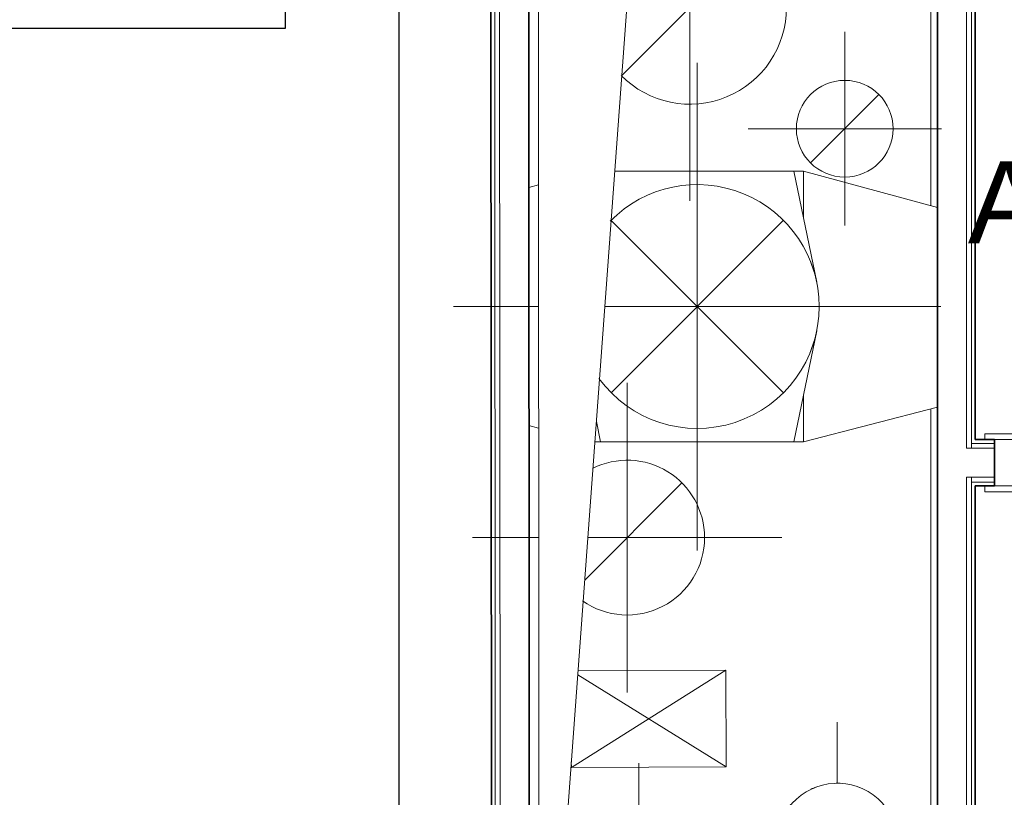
# Model space of a CAD drawing. Header units: millimetres. Extents: x -197461 to 862495, y -970068 to 63888.
# Tile 46 of 205: x -93023 to -90478, y -620227 to -618218. Entities that reach past the tile are written whole.
import ezdxf

# ---------------------------------------------------------------- set-up
doc = ezdxf.new("R2010")
doc.units = ezdxf.units.MM
doc.linetypes.add('CENTER', pattern=[50.8, 31.75, -6.35, 6.35, -6.35])
for name, color, linetype, lineweight in [('A-DETL-THIN', 151, 'CONTINUOUS', 5), ('A-Door', 252, 'CONTINUOUS', 0), ('A-FLOR', 192, 'CONTINUOUS', 5), ('A-Wall', 252, 'CONTINUOUS', 0), ('I-WALL', 2, 'CONTINUOUS', 18), ('M-HVAC-DUCT', 70, 'CONTINUOUS', 5), ('M-HVAC-DUCT-ANNO', 70, 'CONTINUOUS', 5), ('M-HVAC-DUCT-CNTR', 70, 'CONTINUOUS', 5)]:
    doc.layers.add(name, color=color, linetype=linetype, lineweight=lineweight)
doc.layers.add('UAS', color=240, linetype='CONTINUOUS')
doc.styles.add('ARIAL', font='arialbd.ttf')

# ---------------------------------------------------------------- blocks, each defined once
blk = doc.blocks.new('PBL_BIOR_pilndurvis - BIOR 1000 x 2100mm BIOR 1000 x 2100mm wc-4004861-Trešā stāva plāns uz atzīmes 6_800')
at = {"layer": 'A-Door'}
for p, q in [((360, 60), (360, 860)), ((400, 860), (360, 860)), ((400, 60), (400, 860)), ((-400, 75), (-475, 75)), ((-475, 75), (-475, 60)), ((-450, 60), (-400, 60)), ((-400, 60), (-450, 60)), ((-400, 60), (-400, 75)), ((-400, -60), (-400, 60)), ((400, 60), (360, 60)), ((475, 75), (400, 75)), ((400, 75), (400, 60)), ((400, 60), (450, 60)), ((450, 60), (400, 60)), ((400, 60), (400, -60)), ((475, 60), (475, 75)), ((-475, -60), (-475, -75)), ((-475, -75), (-400, -75)), ((-400, -60), (-450, -60)), ((-450, -60), (-400, -60)), ((-400, -75), (-400, -60)), ((450, -60), (400, -60)), ((400, -60), (400, -75)), ((400, -60), (450, -60)), ((400, -75), (475, -75)), ((475, -75), (475, -60))]:
    blk.add_line(p, q, dxfattribs=at)
at = {"layer": 'A-Door', "color": 250, "linetype": 'CENTER', "lineweight": 5}
blk.add_line((400, 60), (400, 860), dxfattribs=at)
blk.add_arc((400, 60), 800, 90, 180, dxfattribs=at)
blk = doc.blocks.new('M_Rectangular Cross - Standard-2717148-Trešā stāva plāns uz atzīmes 6_800')
at = {"layer": 'M-HVAC-DUCT', "color": 252}
for p, q in [((8819.2, 9227.6), (9282.3, 9227.6)), ((9307.3, 9227.6), (9282.3, 9227.6)), ((9307.3, 9227.6), (9307.3, 9105.2)), ((9307.3, 8650), (9307.3, 8527.6)), ((8782.3, 8527.6), (8767.6, 8527.6)), ((9282.3, 8527.6), (8782.3, 8527.6)), ((9307.3, 8527.6), (9282.3, 8527.6))]:
    blk.add_line(p, q, dxfattribs=at)
blk = doc.blocks.new('M_Rectangular Transition - Length - Standard-2717154-Trešā stāva plāns uz atzīmes 6_800')
at = {"layer": 'M-HVAC-DUCT', "color": 252}
for p, q in [((135, 313.9), (160.1, 307.1)), ((160.5, -307.4), (135.4, -314))]:
    blk.add_line(p, q, dxfattribs=at)
blk = doc.blocks.new('M_Rectangular Transition - Length - Standard-2717155-Trešā stāva plāns uz atzīmes 6_800')
at = {"layer": 'M-HVAC-DUCT', "color": 252}
for p, q in [((0, 350), (346.2, 255.5)), ((0, 227.6), (0, 350)), ((0, -350), (0, -227.6)), ((346.2, -259.9), (0, -350))]:
    blk.add_line(p, q, dxfattribs=at)
blk = doc.blocks.new('M_Round Elbow - 1 D-2040749-Trešā stāva plāns uz atzīmes 6_800')
at = {"layer": 'M-HVAC-DUCT', "color": 252}
for p, q in [((9183.5, 7254.1), (9066.4, 7359.5)), ((9300.6, 7148.8), (9183.5, 7254.1))]:
    blk.add_line(p, q, dxfattribs=at)
at = {"layer": 'M-HVAC-DUCT', "color": 252, "flags": 128}
for points in [[(9277.1, 7593.7), (9277, 7593.5), (9276.4, 7592.9), (9275.6, 7592), (9274.4, 7590.7), (9272.9, 7589), (9271.1, 7586.9), (9268.9, 7584.5), (9266.4, 7581.8), (9263.6, 7578.7), (9260.5, 7575.2), (9257.1, 7571.4), (9253.3, 7567.2), (9249.3, 7562.7), (9244.9, 7557.9), (9240.3, 7552.8), (9235.4, 7547.3), (9230.3, 7541.6), (9224.8, 7535.5), (9219.1, 7529.2), (9213.2, 7522.6), (9207.1, 7515.8), (9200.7, 7508.7), (9194.1, 7501.4), (9187.3, 7493.8), (9180.3, 7486), (9173.1, 7478), (9165.7, 7469.9), (9158.2, 7461.5), (9150.6, 7453), (9142.8, 7444.3), (9134.9, 7435.5), (9126.8, 7426.6), (9118.7, 7417.6), (9110.5, 7408.5), (9102.2, 7399.3), (9093.9, 7390), (9085.5, 7380.7), (9077.1, 7371.4), (9068.7, 7362), (9066.4, 7359.5)], [(9300.6, 7148.8), (9309, 7158.2), (9317.4, 7167.5), (9325.8, 7176.8), (9334.2, 7186.1), (9342.5, 7195.3), (9350.7, 7204.5), (9358.8, 7213.5), (9366.9, 7222.5), (9374.8, 7231.3), (9382.7, 7240), (9390.3, 7248.5), (9397.9, 7256.9), (9405.3, 7265.2), (9412.5, 7273.2), (9419.6, 7281), (9426.4, 7288.7), (9433.1, 7296.1), (9439.5, 7303.2), (9445.8, 7310.1), (9451.7, 7316.8), (9457.5, 7323.2), (9463, 7329.3), (9468.2, 7335.1), (9473.2, 7340.6), (9477.9, 7345.9), (9482.3, 7350.8), (9486.4, 7355.3), (9490.2, 7359.6), (9493.8, 7363.5), (9497, 7367.1), (9499.9, 7370.3), (9502.4, 7373.1), (9504.7, 7375.7), (9506.6, 7377.8), (9508.2, 7379.6), (9509.5, 7381), (9510.4, 7382), (9511, 7382.7), (9511.3, 7383), (9511.3, 7383)]]:
    blk.add_lwpolyline(points, dxfattribs=at)
at = {"layer": 'M-HVAC-DUCT', "color": 252}
for start, end in [(48.0225, 138.0225), (318.0225, 48.0225)]:
    blk.add_arc((9394.2, 7488.3), 157.5, start, end, dxfattribs=at)
blk = doc.blocks.new('M_Round to Rectangular Transition - Angle - 45 Degree-4002805-Trešā stāva plāns uz atzīmes 6_800')
at = {"layer": 'M-HVAC-DUCT', "color": 252}
for p, q in [((8819.2, 9227.6), (9282.3, 9227.6)), ((9341, 8940.6), (9282.3, 9227.6)), ((9282.3, 8527.6), (9341, 8814.5)), ((8782.3, 8527.6), (8771.5, 8580.4)), ((9282.3, 8527.6), (8782.3, 8527.6))]:
    blk.add_line(p, q, dxfattribs=at)
for start, end in [(11.25, 22.5), (337.5, 348.75)]:
    blk.add_arc((9032.3, 8877.6), 315, start, end, dxfattribs=at)

msp = doc.modelspace()

# ---------------------------------------------------------------- linework, layer by layer
at = {"layer": 'A-DETL-THIN', "color": 251, "true_color": 0x636466}
for p, q in [((-91682.93308, -617425.67997), (-91680.81446, -621268.01491)), ((-91680.81446, -621268.01491), (-91416.44153, -617677.5255))]:
    msp.add_line(p, q, dxfattribs=at)
at = {"layer": 'A-FLOR', "color": 251, "true_color": 0x636466}
for p, q in [((-90668.21338, -617968.70258), (-90668.21338, -618698.66187)), ((-90668.21338, -619223.37314), (-90668.21338, -621260.67926))]:
    msp.add_line(p, q, dxfattribs=at)
at = {"layer": 'A-Wall', "color": 251, "lineweight": 5, "true_color": 0x636466}
for p, q in [((-91795.54081, -617429.96579), (-91793.42826, -621261.29969)), ((-91783.04081, -617429.9589), (-91780.92826, -621261.2928)), ((-90575.71338, -619325.10395), (-90575.71338, -617425.67997)), ((-90563.21338, -619325.10395), (-90563.21338, -617429.97072)), ((-90563.21338, -619312.60395), (-90503.21338, -619312.60395)), ((-90575.71338, -619325.10395), (-90503.21338, -619325.10395)), ((-90575.71338, -619400.10395), (-90503.21338, -619400.10395)), ((-90575.71338, -621266.30086), (-90575.71338, -619400.10395)), ((-90563.21338, -621266.30086), (-90563.21338, -619400.10395)), ((-90563.21338, -619412.60395), (-90503.21338, -619412.60395))]:
    msp.add_line(p, q, dxfattribs=at)
at = {"layer": 'I-WALL', "color": 251, "lineweight": 35, "true_color": 0x636466}
for p, q in [((-91805.54081, -617429.9713), (-91803.42825, -621261.30521)), ((-91705.92827, -621261.25145), (-91708.04082, -617429.91754)), ((-90650.71338, -617425.67997), (-90650.71338, -621266.30086)), ((-90553.21338, -619302.60395), (-90553.21338, -617425.67997)), ((-90503.21338, -619302.60395), (-90553.21338, -619302.60395)), ((-90503.21338, -619422.60395), (-90503.21338, -619302.60395)), ((-90553.21338, -619422.60395), (-90503.21338, -619422.60395)), ((-90553.21338, -621266.30086), (-90553.21338, -619422.60395))]:
    msp.add_line(p, q, dxfattribs=at)
at = {"layer": 'M-HVAC-DUCT-ANNO', "color": 251, "true_color": 0x636466}
for p, q in [((-91114.18483, -618009.36863), (-91466.8423, -618362.0261)), ((-90802.31411, -618411.2102), (-90979.09081, -618587.9869)), ((-91049.14111, -618736.18866), (-91494.61838, -619181.66593)), ((-91494.40793, -618736.39912), (-91049.14111, -619181.66593)), ((-91311.56785, -619414.59168), (-91562.84622, -619665.87005)), ((-91197.99537, -619898.66956), (-91597.37239, -620149.66358)), ((-91580.05754, -619899.61975), (-91197.99537, -619898.66956)), ((-91197.99537, -619898.66956), (-91197.37362, -620148.66879)), ((-91580.84564, -619910.32295), (-91197.37362, -620148.66879)), ((-91597.37239, -620149.66358), (-91597.40821, -620135.26173)), ((-91197.37362, -620148.66879), (-91597.37239, -620149.66358))]:
    msp.add_line(p, q, dxfattribs=at)
for centre, radius, start, end in [((-91290.96152, -618186.14533), 250, 224.64042406, 0), ((-90890.70246, -618499.59855), 125, 0, 180), ((-90890.70246, -618499.59855), 125, 180, 0), ((-91271.87975, -618958.92729), 315, 0, 135.50932716), ((-91271.87975, -618958.92729), 315, 216.20587193, 0), ((-91452.9892, -619556.01303), 200, 0, 116.5412272), ((-91452.9892, -619556.01303), 200, 234.85934177, 0), ((-90910.00126, -620348.19621), 157.5, 110.82428191, 115.38684487), ((-90910.00126, -620348.19621), 157.5, 87.30898141, 91.17073662), ((-90910.00126, -620348.19621), 157.5, 65.82428191, 70.38684487)]:
    msp.add_arc(centre, radius, start, end, dxfattribs=at)
at = {"layer": 'M-HVAC-DUCT-CNTR', "color": 251, "true_color": 0x636466}
for p, q in [((-91290.96152, -618686.14533), (-91290.96152, -617686.14533)), ((-90890.70246, -618749.59855), (-90890.70246, -618249.59855)), ((-91271.87975, -619588.92729), (-91271.87975, -618328.92729)), ((-91140.70246, -618499.59855), (-90640.70246, -618499.59855)), ((-91901.87975, -618958.92729), (-91682.08767, -618958.92729)), ((-91510.793, -618958.92729), (-90641.87975, -618958.92729)), ((-91452.9892, -619956.01303), (-91452.9892, -619156.01303)), ((-91852.9892, -619556.01303), (-91681.75844, -619556.01303)), ((-91554.75728, -619556.01303), (-91052.9892, -619556.01303)), ((-90910.00126, -620191.56561), (-90910.00126, -620033.19621)), ((-91423.18095, -620768.39354), (-91423.18095, -620138.39354))]:
    msp.add_line(p, q, dxfattribs=at)
at = {"layer": 'UAS', "color": 1}
msp.add_lwpolyline([(-101214.70617, -618239.46358), (-92336.61742, -618239.46358), (-92336.61742, -617403.59883), (-92042.96733, -617403.59883), (-92042.96733, -621588.7637), (-90329.4581, -621588.7637), (-90329.4581, -618225.19455), (-87705.7225, -618225.19455), (-87705.7225, -620151.90299), (-85617.91102, -620151.90299), (-85617.91102, -619415.30952), (-85581.01424, -619415.30952), (-85581.01424, -620141.91745), (-84119.4954, -620141.91745), (-84119.4954, -619132.79386), (-82622.5404, -619132.79386), (-82622.5404, -619227.75383), (-84052.62396, -619227.75383), (-84052.62396, -620395.00498), (-84745.53402, -620395.00498), (-84745.53402, -620474.13829), (-84047.67052, -620474.13829), (-84047.67052, -623108.87432), (-84199.25848, -623212.42909)], dxfattribs=at)

# ---------------------------------------------------------------- block references
at = {"layer": 'A-Door', "color": 251, "true_color": 0x636466, "rotation": 180}
msp.add_blockref('PBL_BIOR_pilndurvis - BIOR 1000 x 2100mm BIOR 1000 x 2100mm wc-4004861-Trešā stāva plāns uz atzīmes 6_800', (-90053.21338, -619362.60395), dxfattribs=at)
at = {"layer": 'M-HVAC-DUCT', "color": 251, "true_color": 0x636466}
for name, p in [('M_Rectangular Cross - Standard-2717148-Trešā stāva plāns uz atzīmes 6_800', (-100304.20668, -627836.51582)), ('M_Round to Rectangular Transition - Angle - 45 Degree-4002805-Trešā stāva plāns uz atzīmes 6_800', (-100304.20668, -627836.51582)), ('M_Rectangular Transition - Length - Standard-2717155-Trešā stāva plāns uz atzīmes 6_800', (-90996.87975, -618958.92729)), ('M_Round Elbow - 1 D-2040749-Trešā stāva plāns uz atzīmes 6_800', (-100304.20668, -627836.51582))]:
    msp.add_blockref(name, p, dxfattribs=at)
at = {"layer": 'M-HVAC-DUCT', "color": 251, "true_color": 0x636466, "rotation": 180}
msp.add_blockref('M_Rectangular Transition - Length - Standard-2717154-Trešā stāva plāns uz atzīmes 6_800', (-91546.87975, -618958.92729), dxfattribs=at)

# ---------------------------------------------------------------- next in the draw order: texts
at = {"layer": 'UAS', "color": 251, "linetype": 'Continuous', "lineweight": 20, "true_color": 0x636466, "insert": (-89866.37264, -618691.43996), "char_height": 211.4384766, "width": 1051.7117129, "attachment_point": 5, "style": 'ARIAL', "bg_fill": 3, "box_fill_scale": 1.1, "bg_fill_color": 256, "bg_fill_transparency": 0}
msp.add_mtext('\\A1;{\\fArial|b0|i0|c186|p34;\\C1;ASS1/7/93}', dxfattribs=at)

doc.saveas('drawing.dxf')
